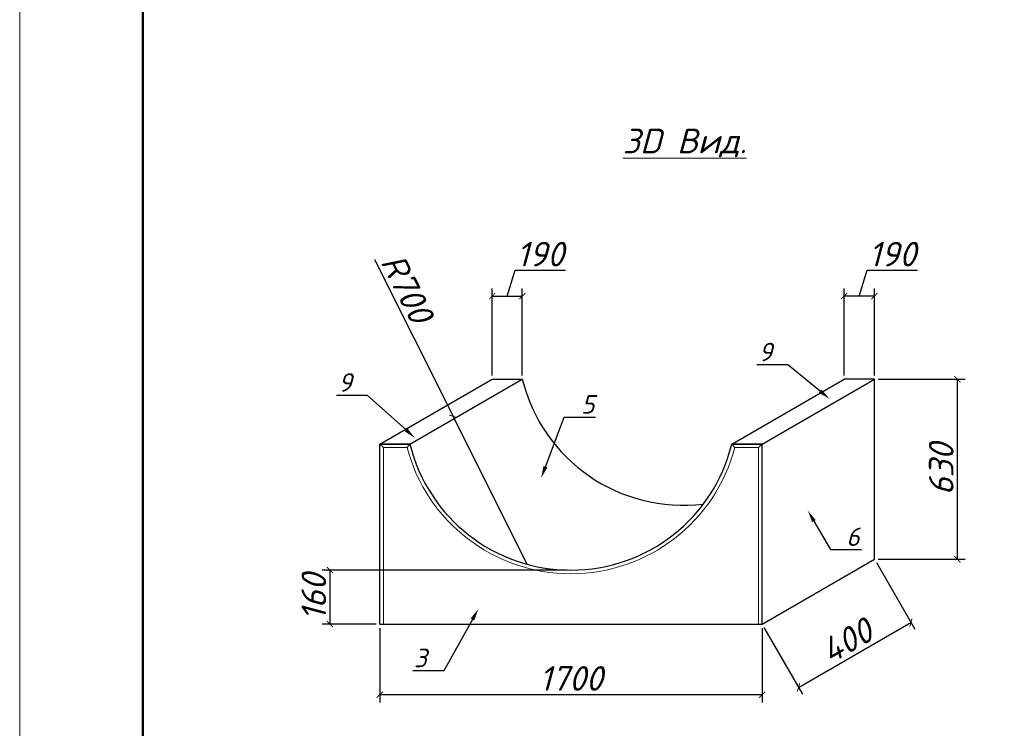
# Model space of a CAD drawing. Header units: millimetres. Extents: x 12962 to 32397, y -4138 to -1429.
# Tile 10 of 41: x 13347 to 13507, y -3357 to -3242. Entities that reach past the tile are written whole.
import ezdxf
from ezdxf import colors
from ezdxf.entities.mleader import LeaderData, LeaderLine
from ezdxf.math import Vec2, Vec3

# ---------------------------------------------------------------- set-up
doc = ezdxf.new("R2010")
doc.units = ezdxf.units.MM
doc.linetypes.add('HIDDEN', pattern=[9.525, 6.35, -3.175])
doc.layers.add('1_В1', color=160, linetype='Continuous', lineweight=100)
doc.layers.add('_1 asosiy', color=7, linetype='Continuous', lineweight=40)
for name, color, linetype in [('KOLOD', 250, 'Continuous'), ('ЛИНИИ(та)', 3, 'Continuous'), ('РУССКИЙ', 2, 'Continuous')]:
    doc.layers.add(name, color=color, linetype=linetype)
doc.styles.add('ISOCPEUR', font='isocpeui.ttf')
doc.styles.add('НВК_Ш_(3)_И', font='isocpeui.ttf', dxfattribs={"height": 3})
doc.styles.add('НВК_Ш_(4)_И', font='isocpeui.ttf', dxfattribs={"height": 4})
doc.styles.add('Шрифт Р2', font='isocpeui.ttf', dxfattribs={"height": 2})
doc.dimstyles.new('ISOCPEUR ш2', dxfattribs={"dimtxt": 2, "dimasz": 1, "dimexe": 1.25, "dimexo": 0.625, "dimtad": 1, "dimlfac": 0.5, "dimtxsty": 'Шрифт Р2', "dimblk": 'ARCHTICK', "dimcen": 2.5, "dimadec": 0, "dimazin": 0, "dimtfac": 1, "dimtmove": 0, "dimatfit": 3, "dimfxl": 1, "dimarcsym": 0})

# ---------------------------------------------------------------- blocks, each defined once
blk = doc.blocks.new('_ArchTick')
at = {"color": 0, "linetype": 'ByBlock', "const_width": 0.15}
blk.add_lwpolyline([(-0.5, -0.5), (0.5, 0.5)], dxfattribs=at)
blk = doc.blocks.new('*D1753')
at = {"layer": 'Defpoints', "color": 0, "lineweight": 25, "transparency": 16777216}
for p in [(13436.78, -3331.46), (13397.69, -3340.23), (13405.78, -3340.23)]:
    blk.add_point(p, dxfattribs=at)
at = {"layer": 'KOLOD', "color": 154, "lineweight": -2, "transparency": 16777216}
for p, q in [((13436.15, -3331.46), (13396.44, -3331.46)), ((13397.69, -3331.46), (13397.69, -3340.23)), ((13405.16, -3340.23), (13396.44, -3340.23))]:
    blk.add_line(p, q, dxfattribs=at)
for p, rotation in [((13397.69, -3331.46), 90), ((13397.69, -3340.23), 270)]:
    blk.add_blockref('_ArchTick', p, dxfattribs=dict(at, rotation=rotation))
at = {"layer": 'KOLOD', "color": 154, "lineweight": 0, "transparency": 16777216, "insert": (13395.07, -3335.85), "char_height": 4, "attachment_point": 5, "rotation": 90, "style": 'НВК_Ш_(4)_И'}
blk.add_mtext('160', dxfattribs=at)
blk = doc.blocks.new('*D1755')
at = {"layer": 'Defpoints', "color": 0, "lineweight": 25, "transparency": 16777216}
for p in [(13405.78, -3340.23), (13467.79, -3340.23), (13405.78, -3351.69)]:
    blk.add_point(p, dxfattribs=at)
at = {"layer": 'KOLOD', "color": 154, "lineweight": -2, "transparency": 16777216}
for p, q in [((13405.78, -3340.86), (13405.78, -3352.94)), ((13467.79, -3340.86), (13467.79, -3352.94)), ((13467.79, -3351.69), (13405.78, -3351.69))]:
    blk.add_line(p, q, dxfattribs=at)
at = {"layer": 'KOLOD', "color": 154, "lineweight": -2, "transparency": 16777216, "rotation": 180}
blk.add_blockref('_ArchTick', (13405.78, -3351.69), dxfattribs=at)
at = {"layer": 'KOLOD', "color": 154, "lineweight": -2, "transparency": 16777216}
blk.add_blockref('_ArchTick', (13467.79, -3351.69), dxfattribs=at)
at = {"layer": 'KOLOD', "color": 154, "lineweight": 0, "transparency": 16777216, "insert": (13436.79, -3349.04), "char_height": 4, "attachment_point": 5, "style": 'НВК_Ш_(4)_И'}
blk.add_mtext('1700', dxfattribs=at)
blk = doc.blocks.new('*D1756')
at = {"layer": 'Defpoints', "color": 0, "lineweight": 25, "transparency": 16777216}
for p in [(13481.13, -3286.96), (13481.13, -3300.45), (13486.03, -3300.45)]:
    blk.add_point(p, dxfattribs=at)
at = {"layer": 'KOLOD', "color": 154, "lineweight": -2, "transparency": 16777216}
for p, q in [((13483.58, -3286.96), (13484.84, -3282.77)), ((13484.84, -3282.77), (13493.02, -3282.77)), ((13481.13, -3299.83), (13481.13, -3285.71)), ((13486.03, -3299.83), (13486.03, -3285.71)), ((13486.03, -3286.96), (13481.13, -3286.96))]:
    blk.add_line(p, q, dxfattribs=at)
at = {"layer": 'KOLOD', "color": 154, "lineweight": -2, "transparency": 16777216, "rotation": 180}
blk.add_blockref('_ArchTick', (13481.13, -3286.96), dxfattribs=at)
at = {"layer": 'KOLOD', "color": 154, "lineweight": -2, "transparency": 16777216}
blk.add_blockref('_ArchTick', (13486.03, -3286.96), dxfattribs=at)
at = {"layer": 'KOLOD', "color": 154, "lineweight": 0, "transparency": 16777216, "insert": (13488.93, -3280.15), "char_height": 4, "attachment_point": 5, "style": 'НВК_Ш_(4)_И'}
blk.add_mtext('190', dxfattribs=at)
blk = doc.blocks.new('*D1757')
at = {"layer": 'Defpoints', "color": 0, "lineweight": 25, "transparency": 16777216}
for p in [(13417.66, -3306.48), (13429.71, -3330.53)]:
    blk.add_point(p, dxfattribs=at)
at = {"layer": 'KOLOD', "color": 154, "lineweight": -2, "transparency": 16777216}
for p in [(13404.91, -3281.03), (13429.71, -3330.53)]:
    blk.add_line(p, (13417.66, -3306.48), dxfattribs=at)
at = {"layer": 'KOLOD', "color": 154, "lineweight": -2, "transparency": 16777216, "rotation": 296.6117256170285}
blk.add_blockref('_ArchTick', (13417.66, -3306.48), dxfattribs=at)
at = {"layer": 'KOLOD', "color": 154, "lineweight": 0, "transparency": 16777216, "insert": (13410.2, -3285.68), "char_height": 4, "attachment_point": 5, "rotation": 296.6117, "style": 'НВК_Ш_(4)_И'}
blk.add_mtext('R700', dxfattribs=at)
blk = doc.blocks.new('*D1758')
at = {"layer": 'Defpoints', "color": 0, "lineweight": 25, "transparency": 16777216}
for p in [(13428.9, -3286.96), (13424.02, -3300.45), (13428.9, -3300.45)]:
    blk.add_point(p, dxfattribs=at)
at = {"layer": 'KOLOD', "color": 154, "lineweight": -2, "transparency": 16777216}
for p, q in [((13426.46, -3286.96), (13427.72, -3282.77)), ((13427.72, -3282.77), (13435.89, -3282.77)), ((13424.02, -3299.83), (13424.02, -3285.71)), ((13428.9, -3299.83), (13428.9, -3285.71)), ((13424.02, -3286.96), (13428.9, -3286.96))]:
    blk.add_line(p, q, dxfattribs=at)
at = {"layer": 'KOLOD', "color": 154, "lineweight": -2, "transparency": 16777216, "rotation": 180}
blk.add_blockref('_ArchTick', (13424.02, -3286.96), dxfattribs=at)
at = {"layer": 'KOLOD', "color": 154, "lineweight": -2, "transparency": 16777216}
blk.add_blockref('_ArchTick', (13428.9, -3286.96), dxfattribs=at)
at = {"layer": 'KOLOD', "color": 154, "lineweight": 0, "transparency": 16777216, "insert": (13431.81, -3280.15), "char_height": 4, "attachment_point": 5, "style": 'НВК_Ш_(4)_И'}
blk.add_mtext('190', dxfattribs=at)
blk = doc.blocks.new('*U38')
at = {"lineweight": 9}
blk.add_line((-20, -5), (-20, 415), dxfattribs=at)
at = {"lineweight": 50}
blk.add_line((0, 0), (0, 410), dxfattribs=at)

msp = doc.modelspace()

# ---------------------------------------------------------------- linework, layer by layer
at = {"lineweight": 30, "ltscale": 450}
for p, q in [((13405.785, -3310.982), (13424.023, -3300.452)), ((13410.66, -3310.982), (13428.899, -3300.452)), ((13424.023, -3300.452), (13428.899, -3300.452)), ((13462.894, -3310.982), (13481.133, -3300.452)), ((13467.795, -3310.982), (13486.033, -3300.452)), ((13486.033, -3300.452), (13481.133, -3300.452)), ((13486.033, -3329.702), (13486.033, -3300.452)), ((13405.785, -3310.982), (13410.66, -3310.982)), ((13405.785, -3340.232), (13405.785, -3310.982)), ((13467.795, -3310.982), (13462.894, -3310.982)), ((13467.795, -3340.232), (13467.795, -3310.982)), ((13467.795, -3340.232), (13486.033, -3329.702)), ((13405.785, -3340.232), (13406.37, -3340.232)), ((13406.37, -3340.232), (13467.21, -3340.232)), ((13467.21, -3340.232), (13467.795, -3340.232))]:
    msp.add_line(p, q, dxfattribs=at)
at = {"lineweight": 0, "ltscale": 0.05}
for p, q in [((13406.37, -3340.232), (13406.37, -3311.567)), ((13406.37, -3311.567), (13410.206, -3311.567)), ((13467.21, -3311.567), (13463.373, -3311.567)), ((13467.21, -3340.232), (13467.21, -3311.567))]:
    msp.add_line(p, q, dxfattribs=at)
at = {"lineweight": 30, "ltscale": 450}
for centre, end in [((13455.016, -3294.035), 276.94702), ((13436.776, -3304.565), 346.19567)]:
    msp.add_arc(centre, 26.894, 193.80433, end, dxfattribs=at)
at = {"lineweight": 0, "ltscale": 0.05}
msp.add_arc((13436.79, -3304.547), 27.495, 194.7925, 345.2075, dxfattribs=at)
at = {"layer": 'ЛИНИИ(та)', "lineweight": 30, "ltscale": 0.05}
for p, q in [((13410.66, -3310.982), (13405.785, -3310.982)), ((13405.785, -3340.232), (13405.785, -3311.567)), ((13462.919, -3310.982), (13467.795, -3310.982)), ((13462.822, -3340.232), (13463.407, -3340.232))]:
    msp.add_line(p, q, dxfattribs=at)
at = {"layer": 'ЛИНИИ(та)', "color": 88, "linetype": 'HIDDEN', "lineweight": 0, "ltscale": 450}
for p, q in [((13406.37, -3311.567), (13405.785, -3310.982)), ((13410.206, -3311.567), (13410.66, -3310.982)), ((13463.373, -3311.567), (13462.894, -3310.982)), ((13467.21, -3311.567), (13467.795, -3310.982))]:
    msp.add_line(p, q, dxfattribs=at)

# ---------------------------------------------------------------- block references
at = {"layer": '_1 asosiy', "color": 0, "ltscale": 30}
msp.add_blockref('*U38', (13367.344, -3519.504), dxfattribs=at)

# ---------------------------------------------------------------- texts
at = {"layer": 'РУССКИЙ', "color": 154, "lineweight": 0, "insert": (13426.807, -3259.778), "char_height": 4, "attachment_point": 1, "style": 'ISOCPEUR'}
msp.add_mtext_dynamic_manual_height_columns('\\pi18.37852;{\\L3D Вид.}', width=55.48129, gutter_width=0.125, heights=[0], dxfattribs=at)

# ---------------------------------------------------------------- dimensions: what is measured, and where the dimension line sits
at = {"layer": 'KOLOD', "color": 154, "lineweight": 0}
for base, p1, p2, text, picture, middle in [((13428.899, -3286.962), (13424.023, -3300.452), (13428.899, -3300.452), '190', '*D1758', (13428.342, -3280.149)), ((13481.134, -3286.962), (13486.033, -3300.452), (13481.134, -3300.452), '190', '*D1756', (13485.465, -3280.149)), ((13405.785, -3351.694), (13467.795, -3340.232), (13405.785, -3340.232), '1700', '*D1755', (13436.79, -3349.044))]:
    dim = msp.add_linear_dim(base=base, p1=p1, p2=p2, text=text, dimstyle='ISOCPEUR ш2', override={"dimtxt": 4, "dimtxsty": 'НВК_Ш_(4)_И', "dimclrd": 154, "dimclre": 154, "dimclrt": 154, "dimtmove": 1}, dxfattribs=at)
    dim.commit()
    dim.dimension.update_dxf_attribs({"geometry": picture, "text_midpoint": middle})
dim = msp.add_radius_dim(center=(13429.706, -3330.526), mpoint=(13417.659, -3306.481), text='R700', dimstyle='ISOCPEUR ш2', override={"dimtxt": 4, "dimtxsty": 'НВК_Ш_(4)_И', "dimclrd": 154, "dimclre": 154, "dimclrt": 154, "dimtmove": 1}, dxfattribs=at)
dim.commit()
dim.dimension.update_dxf_attribs({"geometry": '*D1757', "text_midpoint": (13407.832, -3286.866), "dimtype": 164})
msp.add_linear_dim(base=(13499.494, -3300.452), p1=(13486.033, -3329.702), p2=(13486.033, -3300.452), angle=90, text='630', dimstyle='ISOCPEUR ш2', override={"dimtxt": 4, "dimtxsty": 'НВК_Ш_(4)_И', "dimclrd": 154, "dimclre": 154, "dimclrt": 154, "dimtmove": 1}, dxfattribs=at).render()
dim = msp.add_linear_dim(base=(13397.694, -3340.232), p1=(13436.776, -3331.459), p2=(13405.785, -3340.232), angle=90, text='160', dimstyle='ISOCPEUR ш2', override={"dimtxt": 4, "dimtxsty": 'НВК_Ш_(4)_И', "dimclrd": 154, "dimclre": 154, "dimclrt": 154, "dimtmove": 1}, dxfattribs=at)
dim.commit()
dim.dimension.update_dxf_attribs({"geometry": '*D1753', "text_midpoint": (13397.694, -3335.845), "dimtype": 160})
msp.add_aligned_dim(p1=(13467.795, -3340.232), p2=(13486.033, -3329.702), distance=-11.844, text='400', dimstyle='ISOCPEUR ш2', override={"dimtxt": 4, "dimtxsty": 'НВК_Ш_(4)_И', "dimclrd": 154, "dimclre": 154, "dimclrt": 154, "dimtmove": 1}, dxfattribs=at).render()

# ---------------------------------------------------------------- leaders
at = {"layer": '1_В1', "color": 154, "lineweight": 0}
ml = msp.add_multileader_mtext('Standard', dxfattribs=at)
ml.set_content('{\\C154;9}', color=176, style='НВК_Ш_(3)_И')
ml.set_leader_properties(color=154)
ml.build(insert=Vec2(0, 0))
ml.multileader.update_dxf_attribs({"text_left_attachment_type": 6, "text_right_attachment_type": 6, "dogleg_length": 0.749, "arrow_head_size": 2})
ctx = ml.context
ctx.base_point, ctx.char_height, ctx.arrow_head_size, ctx.plane_origin = Vec3(13465.442, -3298.14), 3, 2, Vec3(13294.235, -3287.85)
ctx.left_attachment, ctx.right_attachment, ctx.text_align_type = 6, 6, 1
notes = []
notes.append((ctx, [(1, (1, 1, 0), (13472.004, -3298.14), (-1, 0), 0.749, [(1, [(13478.773, -3303.663)], 0, [])])]))
ctx.mtext.insert, ctx.mtext.alignment, ctx.mtext.flow_direction = Vec3(13468.349, -3294.54), 2, 5
ml = msp.add_multileader_mtext('Standard', dxfattribs=at)
ml.set_content('{\\C154;9}', color=176, style='НВК_Ш_(3)_И')
ml.set_leader_properties(color=154)
ml.build(insert=Vec2(0, 0))
ml.multileader.update_dxf_attribs({"text_left_attachment_type": 6, "text_right_attachment_type": 6, "dogleg_length": 0.749, "arrow_head_size": 2})
ctx = ml.context
ctx.base_point, ctx.char_height, ctx.arrow_head_size, ctx.plane_origin = Vec3(13397.242, -3303.086), 3, 2, Vec3(13226.984, -3294.216)
ctx.left_attachment, ctx.right_attachment, ctx.text_align_type = 6, 6, 1
notes.append((ctx, [(1, (1, 1, 0), (13403.804, -3303.086), (-1, 0), 0.749, [(1, [(13411.522, -3310.028)], 0, [])])]))
ctx.mtext.insert, ctx.mtext.width, ctx.mtext.alignment, ctx.mtext.flow_direction = Vec3(13400.149, -3299.486), 7.16718, 2, 5
ml = msp.add_multileader_mtext('Standard', dxfattribs=at)
ml.set_content('{\\C154;5}', color=176, style='НВК_Ш_(3)_И')
ml.set_leader_properties(color=154)
ml.build(insert=Vec2(0, 0))
ml.multileader.update_dxf_attribs({"text_left_attachment_type": 6, "text_right_attachment_type": 6, "dogleg_length": 0.749, "arrow_head_size": 2})
ctx = ml.context
ctx.base_point, ctx.char_height, ctx.arrow_head_size, ctx.plane_origin = Vec3(13436.464, -3306.636), 3, 2, Vec3(13288.306, -3295.529)
ctx.left_attachment, ctx.right_attachment, ctx.text_align_type = 6, 6, 1
notes.append((ctx, [(0, (1, 1, 0), (13435.715, -3306.636), (1, 0), 0.749, [(1, [(13431.934, -3316.538)], 0, [])])]))
ctx.mtext.insert, ctx.mtext.width, ctx.mtext.alignment, ctx.mtext.flow_direction = Vec3(13439.518, -3303.036), 7.16718, 2, 5
ml = msp.add_multileader_mtext('Standard', dxfattribs=at)
ml.set_content('{\\C154;6}', color=176, style='НВК_Ш_(3)_И')
ml.set_leader_properties(color=154)
ml.build(insert=Vec2(0, 0))
ml.multileader.update_dxf_attribs({"text_left_attachment_type": 6, "text_right_attachment_type": 6, "dogleg_length": 0.749, "arrow_head_size": 2})
ctx = ml.context
ctx.base_point, ctx.char_height, ctx.arrow_head_size, ctx.plane_origin = Vec3(13479.636, -3328.135), 3, 2, Vec3(13356.831, -3319.523)
ctx.left_attachment, ctx.right_attachment, ctx.text_align_type = 6, 6, 1
notes.append((ctx, [(0, (1, 1, 0), (13478.887, -3328.135), (1, 0), 0.749, [(1, [(13475.216, -3321.764)], 0, [])])]))
ctx.mtext.insert, ctx.mtext.alignment, ctx.mtext.flow_direction = Vec3(13482.543, -3324.535), 2, 5
ml = msp.add_multileader_mtext('Standard', dxfattribs=at)
ml.set_content('{\\C154;3}', color=176, style='НВК_Ш_(3)_И')
ml.set_leader_properties(color=154)
ml.build(insert=Vec2(0, 0))
ml.multileader.update_dxf_attribs({"text_left_attachment_type": 6, "text_right_attachment_type": 6, "dogleg_length": 0.749, "arrow_head_size": 2})
ctx = ml.context
ctx.base_point, ctx.char_height, ctx.arrow_head_size, ctx.plane_origin = Vec3(13409.291, -3347.826), 3, 2, Vec3(13235.14, -3324.299)
ctx.left_attachment, ctx.right_attachment, ctx.text_align_type = 6, 6, 1
notes.append((ctx, [(1, (1, 1, 0), (13416.167, -3347.826), (-1, 0), 0.749, [(1, [(13421.782, -3337.723)], 0, [])])]))
ctx.mtext.insert, ctx.mtext.width, ctx.mtext.alignment, ctx.mtext.flow_direction = Vec3(13412.355, -3344.226), 7.16718, 2, 5
for ctx, leaders in notes:
    for number, flags, end, landing, length, lines in leaders:
        leader = LeaderData()
        leader.index, (leader.has_last_leader_line, leader.has_dogleg_vector, leader.attachment_direction) = number, flags
        leader.last_leader_point, leader.dogleg_vector, leader.dogleg_length = Vec3(end), Vec3(landing), length
        for number, points, colour, breaks in lines:
            line = LeaderLine()
            line.index, line.vertices, line.color, line.breaks = number, Vec3.list(points), colors.encode_raw_color(colour), breaks
            leader.lines.append(line)
        ctx.leaders.append(leader)

doc.saveas('drawing.dxf')
